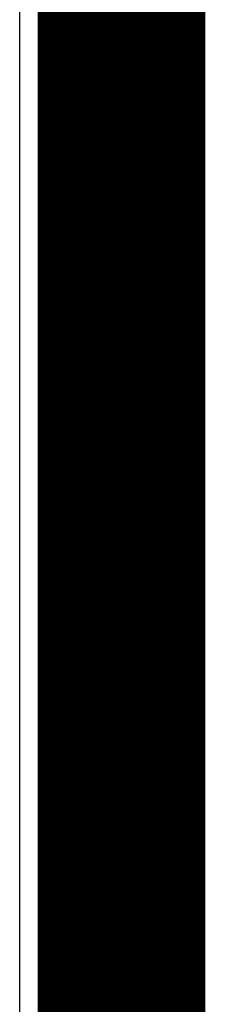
# Model space of a CAD drawing. Header units: millimetres. Extents: x -0.08 to 3.17, y -0.08 to 4.88.
# Tile 92 of 164: x 3.08 to 3.17, y 0.41 to 0.9. Entities that reach past the tile are written whole.
import ezdxf

# ---------------------------------------------------------------- set-up
doc = ezdxf.new("R2010")
doc.units = ezdxf.units.MM
doc.header["$MEASUREMENT"] = 0
for name, color, linetype in [('BottomLayer', 5, 'Continuous'), ('BottomOverlay', 54, 'Continuous'), ('Mechanical3', 76, 'Continuous'), ('Mechanical4', 56, 'Continuous'), ('MidLayer1', 16, 'Continuous'), ('MidLayer2', 76, 'Continuous'), ('TopLayer', 1, 'Continuous')]:
    doc.layers.add(name, color=color, linetype=linetype)

msp = doc.modelspace()

# ---------------------------------------------------------------- linework, layer by layer
at = {"layer": 'BottomLayer'}
msp.add_line((3.0765, 3.73962), (3.0765, 0.11811), dxfattribs=at)
at = {"layer": 'BottomOverlay'}
msp.add_line((3.09134, 3.88243), (3.09134, -0.00158), dxfattribs=at)
at = {"layer": 'Mechanical3', "const_width": 0.07874}
msp.add_lwpolyline([(3.12992, 0.11811), (3.12992, 3.74016)], dxfattribs=at)
at = {"layer": 'Mechanical4', "const_width": 0.01}
msp.add_lwpolyline([(3.09055, 0.11811), (3.09055, 3.74016)], dxfattribs=at)
at = {"layer": 'MidLayer1'}
msp.add_line((3.0765, 3.73962), (3.0765, 0.11811), dxfattribs=at)
at = {"layer": 'MidLayer2'}
msp.add_line((3.0765, 3.73962), (3.0765, 0.11811), dxfattribs=at)
at = {"layer": 'TopLayer'}
msp.add_line((3.0765, 2.27114), (3.0765, 0.11811), dxfattribs=at)

doc.saveas('drawing.dxf')
